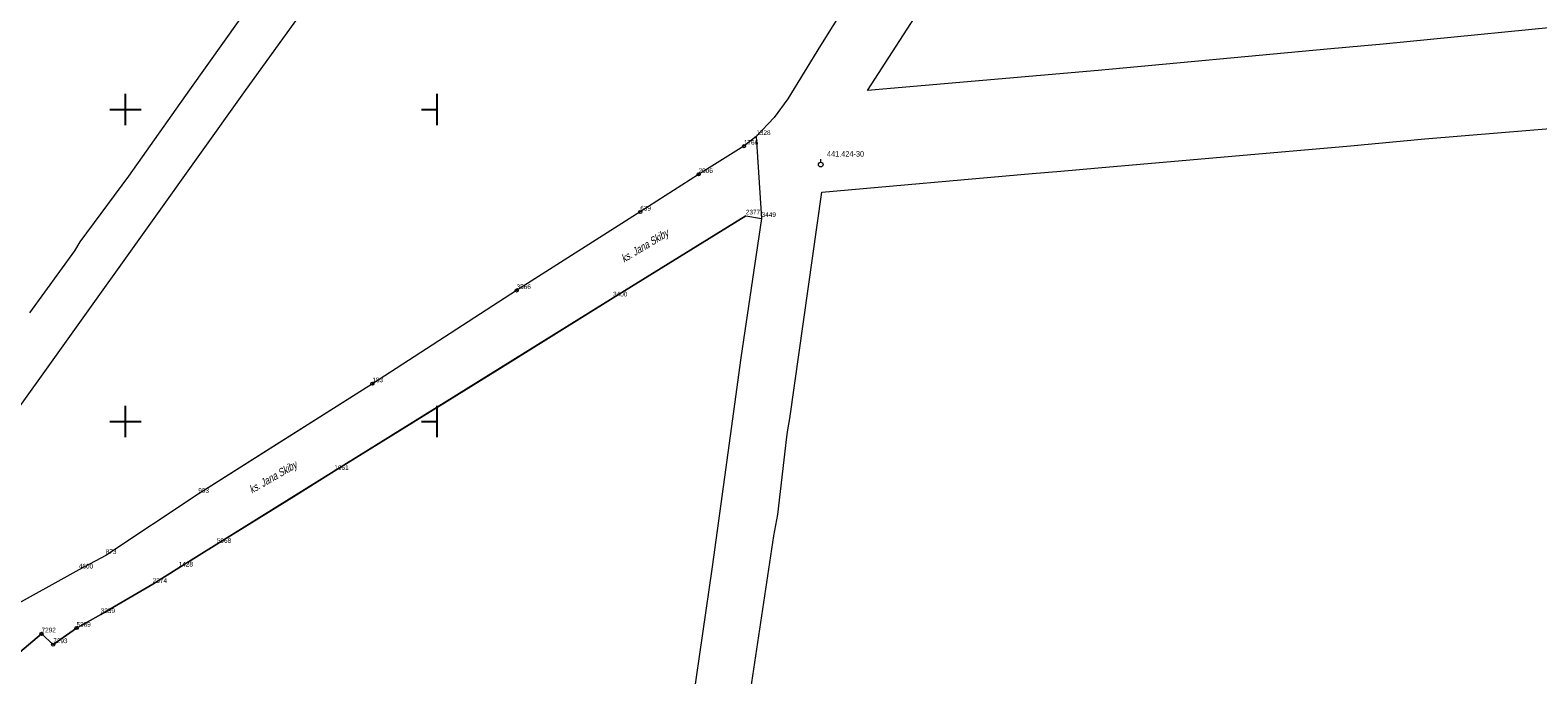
# Model space of a CAD drawing. Header units: metres. Extents: x 5551907 to 5556416, y 5709283 to 5712755.
# Tile 95 of 100: x 5554735 to 5554977, y 5710709 to 5710813. Entities that reach past the tile are written whole.
import ezdxf
from ezdxf.enums import TextEntityAlignment as Align

# ---------------------------------------------------------------- set-up
doc = ezdxf.new("R2010")
doc.units = ezdxf.units.M
doc.linetypes.add('219-500', pattern=[0])
doc.layers.get('0').update_dxf_attribs({"color": 2, "lineweight": 5})
doc.styles.get("Standard").update_dxf_attribs({"font": 'Working1250', "width": 0.75})

# ---------------------------------------------------------------- blocks, each defined once
blk = doc.blocks.new('203')
at = {"linetype": 'Continuous', "lineweight": 0}
h = blk.add_hatch(color=0, dxfattribs=at)
edge = h.paths.add_edge_path()
edge.add_arc((0, 0), 0.045, 0, 360)
blk = doc.blocks.new('202')
at = {"color": 0, "linetype": 'Continuous', "lineweight": 0}
blk.add_circle((0, 0), 0.25, dxfattribs=at)
blk = doc.blocks.new('131')
at = {"color": 0, "linetype": 'Continuous', "lineweight": 13}
blk.add_line((0, 0.375), (0, 0.875), dxfattribs=at)
blk.add_circle((0, 0), 0.375, dxfattribs=at)
blk = doc.blocks.new('RAMKA500K')
at = {"color": 0}
for p, q in [((347.5, 250), (352.5, 250)), ((350, 247.5), (350, 250)), ((397.5, 250), (400, 250)), ((400, 247.5), (400, 250)), ((350, 47.5), (350, 52.5)), ((400, 47.5), (400, 52.5)), ((347.5, 50), (352.5, 50)), ((397.5, 50), (400, 50)), ((350, 0), (350, 2.5)), ((400, 0), (400, 2.5)), ((347.5, 0), (352.5, 0)), ((397.5, 0), (400, 0))]:
    blk.add_line(p, q, dxfattribs=at)

msp = doc.modelspace()

# ---------------------------------------------------------------- linework, layer by layer
at = {"layer": '218-kontur użytku gruntowego', "color": 3, "linetype": 'CONTINUOUS', "lineweight": 18, "flags": 128}
for points in [[(5554869.04, 5710803.05), (5554909.32, 5710865.43)], [(5554873.1, 5710828.84), (5554861.51, 5710810.29)], [(5554769.25, 5710803.04), (5554781.93, 5710820.64)], [(5554771.1, 5710818.46), (5554760.27, 5710803.16)], [(5554986.44, 5710813.89), (5554951.75, 5710810.5)], [(5554861.51, 5710810.29), (5554856.25, 5710801.7)], [(5554942.74, 5710809.67), (5554906.04, 5710806.28)], [(5554951.75, 5710810.5), (5554942.74, 5710809.67)], [(5554906.04, 5710806.28), (5554869.04, 5710803.05)], [(5554760.27, 5710803.16), (5554750.48, 5710789.34)], [(5554754.33, 5710782.15), (5554769.25, 5710803.04)], [(5554856.25, 5710801.7), (5554854.07, 5710798.73)], [(5554854.07, 5710798.73), (5554851.18, 5710795.7)], [(5554970.7, 5710796.31), (5554982.45, 5710797.31)], [(5554851.18, 5710795.7), (5554849.2, 5710794.13)], [(5554946.51, 5710794.21), (5554958.44, 5710795.3)], [(5554958.44, 5710795.3), (5554970.7, 5710796.31)], [(5554849.2, 5710794.13), (5554841.93, 5710789.61)], [(5554906.04, 5710790.67), (5554927.48, 5710792.55)], [(5554927.48, 5710792.55), (5554946.51, 5710794.21)], [(5554841.93, 5710789.61), (5554832.57, 5710783.58)], [(5554861.68, 5710786.74), (5554895.42, 5710789.73)], [(5554895.42, 5710789.73), (5554900.06, 5710790.14)], [(5554900.06, 5710790.14), (5554906.04, 5710790.67)], [(5554750.48, 5710789.34), (5554742.68, 5710778.77)], [(5554856.58, 5710750.46), (5554861.68, 5710786.74)], [(5554832.57, 5710783.58), (5554812.73, 5710770.99)], [(5554828.21, 5710769.81), (5554849.51, 5710782.96)], [(5554852.04, 5710782.56), (5554848.69, 5710760.17)], [(5554849.51, 5710782.96), (5554852.04, 5710782.56)], [(5554740.8, 5710763.22), (5554754.33, 5710782.15)], [(5554742.68, 5710778.77), (5554741.84, 5710777.34)], [(5554741.84, 5710777.34), (5554734.6, 5710767.4)], [(5554812.73, 5710770.99), (5554789.6, 5710756.05)], [(5554809.61, 5710758.24), (5554828.21, 5710769.81)], [(5554736.54, 5710757.25), (5554740.8, 5710763.22)], [(5554795.13, 5710749.24), (5554809.61, 5710758.24)], [(5554848.69, 5710760.17), (5554847.51, 5710751.58)], [(5554732.46, 5710751.57), (5554736.54, 5710757.25)], [(5554789.6, 5710756.05), (5554773.63, 5710745.92)], [(5554847.51, 5710751.58), (5554846.06, 5710741.04)], [(5554783.49, 5710742), (5554795.13, 5710749.24)], [(5554856.06, 5710747.54), (5554856.26, 5710748.65)], [(5554856.26, 5710748.65), (5554856.58, 5710750.46)], [(5554854.63, 5710735.06), (5554856.06, 5710747.54)], [(5554773.63, 5710745.92), (5554761.67, 5710738.33)], [(5554776.99, 5710737.97), (5554783.49, 5710742)], [(5554846.06, 5710741.04), (5554844.08, 5710726.67)], [(5554761.67, 5710738.33), (5554746.83, 5710728.51)], [(5554764.65, 5710730.3), (5554776.99, 5710737.97)], [(5554853.99, 5710731.67), (5554854.63, 5710735.06)], [(5554849.36, 5710700.68), (5554853.99, 5710731.67)], [(5554758.53, 5710726.51), (5554764.65, 5710730.3)], [(5554746.83, 5710728.51), (5554742.52, 5710726.19)], [(5554844.08, 5710726.67), (5554841.01, 5710705.32)], [(5554742.52, 5710726.19), (5554730.83, 5710719.72)], [(5554754.36, 5710723.88), (5554758.53, 5710726.51)], [(5554746.02, 5710719.05), (5554754.36, 5710723.88)], [(5554742.14, 5710716.86), (5554746.02, 5710719.05)], [(5554729.9, 5710710.32), (5554736.53, 5710715.95)], [(5554736.53, 5710715.95), (5554738.4, 5710714.22)], [(5554738.4, 5710714.22), (5554742.14, 5710716.86)]]:
    msp.add_lwpolyline(points, dxfattribs=at)
at = {"layer": '219-działka ewidencyjna', "color": 7, "linetype": '219-500', "lineweight": 18, "flags": 128}
for points in [[(5554851.18, 5710795.7), (5554849.2, 5710794.13)], [(5554851.18, 5710795.7), (5554852.04, 5710782.56)], [(5554849.2, 5710794.13), (5554841.93, 5710789.61)], [(5554841.93, 5710789.61), (5554832.57, 5710783.58)], [(5554832.57, 5710783.58), (5554812.73, 5710770.99)], [(5554849.51, 5710782.96), (5554828.21, 5710769.81)], [(5554849.51, 5710782.96), (5554852.04, 5710782.56)], [(5554812.73, 5710770.99), (5554789.6, 5710756.05)], [(5554828.21, 5710769.81), (5554783.49, 5710742)], [(5554789.6, 5710756.05), (5554761.67, 5710738.33)], [(5554783.49, 5710742), (5554764.65, 5710730.3)], [(5554761.67, 5710738.33), (5554746.83, 5710728.51)], [(5554764.65, 5710730.3), (5554758.53, 5710726.51)], [(5554746.83, 5710728.51), (5554742.52, 5710726.19)], [(5554742.52, 5710726.19), (5554730.83, 5710719.72)], [(5554758.53, 5710726.51), (5554754.36, 5710723.88)], [(5554754.36, 5710723.88), (5554746.02, 5710719.05)], [(5554746.02, 5710719.05), (5554742.14, 5710716.86)], [(5554736.53, 5710715.95), (5554729.9, 5710710.32)], [(5554736.53, 5710715.95), (5554738.4, 5710714.22)], [(5554742.14, 5710716.86), (5554738.4, 5710714.22)]]:
    msp.add_lwpolyline(points, dxfattribs=at)

# ---------------------------------------------------------------- block references
at = {"layer": '131-Punkt osnowy pomiarowej', "color": 7, "linetype": 'CONTINUOUS', "lineweight": 18}
msp.add_blockref('131', (5554861.52, 5710791.17), dxfattribs=at)
msp.add_blockref('131', (5554861.52, 5710791.17), dxfattribs=at)
at = {"layer": '202-punkt graniczny', "color": 7, "linetype": 'CONTINUOUS', "lineweight": 18}
for p in [(5554849.2, 5710794.13), (5554841.93, 5710789.61), (5554832.57, 5710783.58), (5554812.73, 5710770.99), (5554789.6, 5710756.05), (5554742.14, 5710716.86), (5554736.53, 5710715.95), (5554738.4, 5710714.22)]:
    msp.add_blockref('202', p, dxfattribs=at)
at = {"layer": '203-punkt graniczny', "color": 7, "linetype": 'CONTINUOUS', "lineweight": 18}
for p in [(5554851.18, 5710795.7), (5554849.51, 5710782.96), (5554852.04, 5710782.56), (5554828.21, 5710769.81), (5554783.49, 5710742), (5554761.67, 5710738.33), (5554764.65, 5710730.3), (5554746.83, 5710728.51), (5554742.52, 5710726.19), (5554758.53, 5710726.51), (5554754.36, 5710723.88), (5554746.02, 5710719.05)]:
    msp.add_blockref('203', p, dxfattribs=at)
at = {"layer": 'Wstawianie ramki sekcyjnej z opisem', "color": 7, "linetype": 'CONTINUOUS', "lineweight": 13}
for p in [(5554400, 5710750), (5554400, 5710750), (5554400, 5710750), (5554400, 5710750), (5554400, 5710500), (5554400, 5710500), (5554400, 5710500), (5554400, 5710500)]:
    msp.add_blockref('RAMKA500K', p, dxfattribs=at)

# ---------------------------------------------------------------- texts
at = {"layer": '131-Punkt osnowy pomiarowej-Atr103', "color": 7, "width": 0.9}
msp.add_text('441.424-30', height=0.9, dxfattribs=at).set_placement((5554862.52, 5710792.17), align=Align.BOTTOM_LEFT)
msp.add_text('441.424-30', height=0.9, dxfattribs=at).set_placement((5554862.52, 5710792.17), align=Align.BOTTOM_LEFT)
at = {"layer": '202-punkt graniczny-Atr103', "color": 7, "width": 0.9}
for s, p in [('1766', (5554849.2, 5710794.13)), ('1766', (5554849.2, 5710794.13)), ('2006', (5554841.93, 5710789.61)), ('2006', (5554841.93, 5710789.61)), ('639', (5554832.57, 5710783.58)), ('639', (5554832.57, 5710783.58)), ('3566', (5554812.73, 5710770.99)), ('3566', (5554812.73, 5710770.99)), ('183', (5554789.6, 5710756.05)), ('183', (5554789.6, 5710756.05)), ('7292', (5554736.53, 5710715.95)), ('7292', (5554736.53, 5710715.95)), ('5389', (5554742.14, 5710716.86)), ('5389', (5554742.14, 5710716.86)), ('7293', (5554738.4, 5710714.22)), ('7293', (5554738.4, 5710714.22))]:
    msp.add_text(s, height=0.75, dxfattribs=at).set_placement(p, align=Align.BOTTOM_LEFT)
at = {"layer": '203-punkt graniczny-Atr103', "color": 7, "width": 0.9}
for s, p in [('1328', (5554851.18, 5710795.7)), ('1328', (5554851.18, 5710795.7)), ('2377', (5554849.51, 5710782.96)), ('2377', (5554849.51, 5710782.96)), ('3449', (5554852.04, 5710782.56)), ('3449', (5554852.04, 5710782.56)), ('3400', (5554828.21, 5710769.81)), ('3400', (5554828.21, 5710769.81)), ('1661', (5554783.49, 5710742)), ('1661', (5554783.49, 5710742)), ('993', (5554761.67, 5710738.33)), ('993', (5554761.67, 5710738.33)), ('873', (5554746.83, 5710728.51)), ('873', (5554746.83, 5710728.51)), ('5968', (5554764.65, 5710730.3)), ('5968', (5554764.65, 5710730.3)), ('4600', (5554742.52, 5710726.19)), ('4600', (5554742.52, 5710726.19)), ('1428', (5554758.53, 5710726.51)), ('1428', (5554758.53, 5710726.51)), ('2374', (5554754.36, 5710723.88)), ('2374', (5554754.36, 5710723.88)), ('3339', (5554746.02, 5710719.05)), ('3339', (5554746.02, 5710719.05))]:
    msp.add_text(s, height=0.75, dxfattribs=at).set_placement(p, align=Align.BOTTOM_LEFT)
at = {"layer": '994-Nazwa ulicy', "color": 7, "linetype": 'CONTINUOUS', "lineweight": 25, "oblique": 15, "width": 0.79}
for rotation, p in [(31.146, (5554829.63, 5710775.96)), (29.96, (5554769.94, 5710738.94))]:
    msp.add_text('ks. Jana Skiby', height=1.25, rotation=rotation, dxfattribs=at).set_placement(p, align=Align.MIDDLE_LEFT)

doc.saveas('drawing.dxf')
